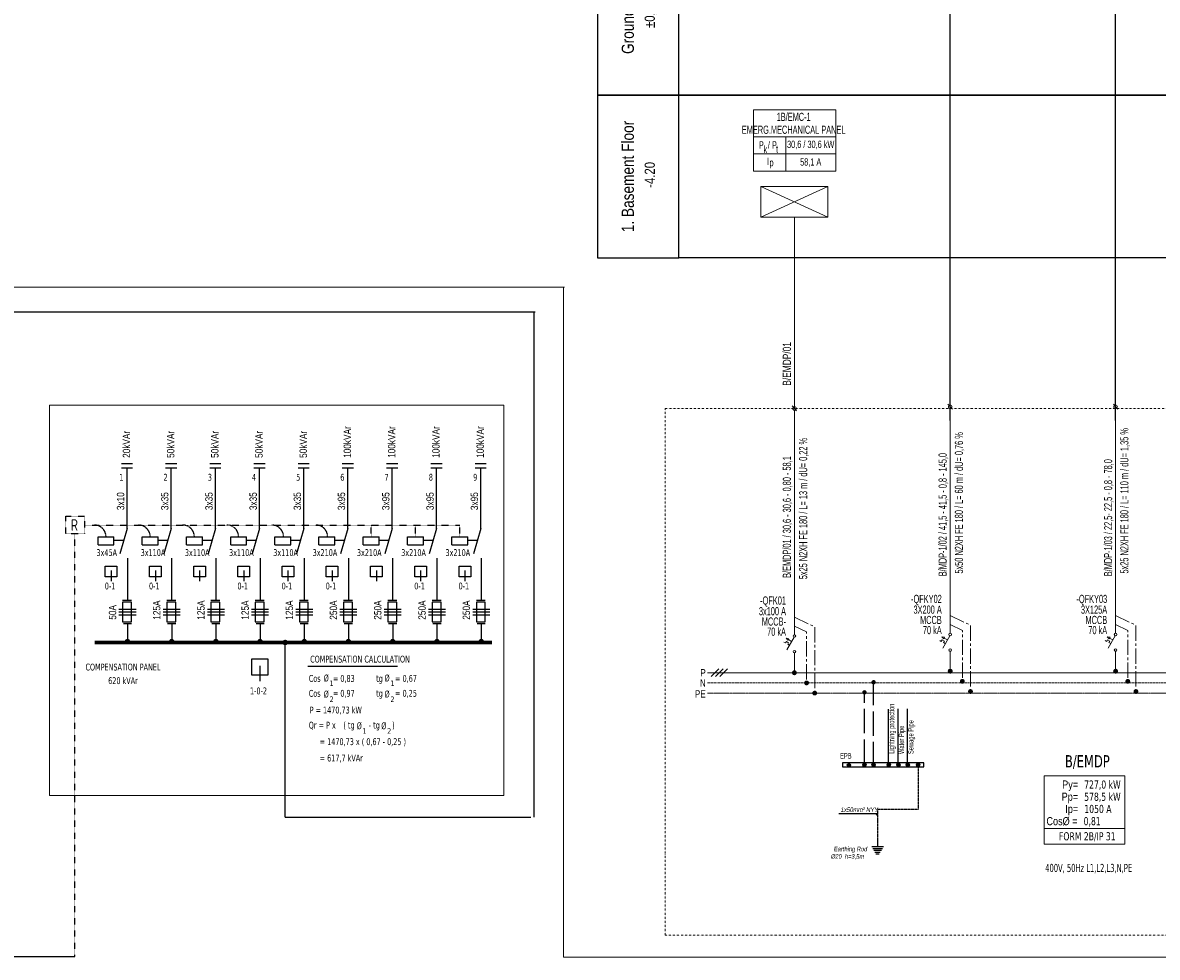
# Model space of a CAD drawing. Header units: millimetres. Extents: x -249865 to 125158, y -30755 to 173378.
# Tile 23 of 34: x -5017 to 22879, y 108352 to 131328. Entities that reach past the tile are written whole.
import ezdxf
from ezdxf.enums import TextEntityAlignment as Align

# ---------------------------------------------------------------- set-up
doc = ezdxf.new("R2010")
doc.units = ezdxf.units.MM
for name, pattern in [('ACAD_ISO02W100', [15, 12, -3]), ('CENTER2', [1.125, 0.75, -0.125, 0.125, -0.125]), ('CENTERX2', [4, 2.5, -0.5, 0.5, -0.5]), ('DASHDOT', [1, 0.5, -0.25, 0, -0.25]), ('DASHED2', [0.375, 0.25, -0.125]), ('HIDDEN', [9.525, 6.35, -3.175]), ('HIDDENX2', [0.75, 0.5, -0.25])]:
    doc.linetypes.add(name, pattern=pattern)
for name, color, linetype, lineweight in [('E-TP-BARA-N', 11, 'DASHED2', 13), ('E-TP-BARA-P', 6, 'Continuous', 18), ('E-TP-BARA-PE', 91, 'CENTER2', 13), ('E-TP-CIZIM', 3, 'Continuous', 13), ('E-TP-CIZIM-TEXT', 150, 'Continuous', 13), ('E-YAZI', 7, 'Continuous', 9), ('E_PANO-CERCEVE', 1, 'Continuous', 9), ('Текст', 7, 'Continuous', 25)]:
    doc.layers.add(name, color=color, linetype=linetype, lineweight=lineweight)
for name, color, linetype in [('E_PANO-CIZIM', 7, 'Continuous'), ('E_PANO_YAZI', 1, 'Continuous'), ('KDmuh-2', 10, 'Continuous'), ('KDmuh-3', 4, 'Continuous'), ('KDmuh-Yangın', 100, 'CENTERX2'), ('KDmuh-yazı1', 7, 'Continuous'), ('WINDOWS', 5, 'Continuous')]:
    doc.layers.add(name, color=color, linetype=linetype)
doc.styles.add('EM-TP-ANTET-TT', font='arial.ttf', dxfattribs={"width": 0.8, "height": 150})
doc.styles.add('EM-TP-ANTET-TT1', font='swisscl.ttf', dxfattribs={"width": 0.8})
doc.styles.add('EM-TP-YAZI-SHX', font='swisscl.ttf', dxfattribs={"width": 0.6})
doc.styles.add('KDmuhendislik-2', font='swisscl.ttf')
doc.styles.add('RomanS', font='romans.shx')
doc.styles.add('TROMANS', font='arial.ttf')
doc.styles.add('VG-BLOK-YAZI', font='tahoma.ttf', dxfattribs={"height": 1})
doc.styles.add('VG-YAZI', font='arial.ttf', dxfattribs={"width": 0.8, "height": 150})

# ---------------------------------------------------------------- blocks, each defined once
blk = doc.blocks.new('VG-PN-KAT2')
blk.add_lwpolyline([(-160, 2270), (-160, 2670), (-360, 2670), (-360, 2270)], close=True)
at = {"style": 'EM-TP-ANTET-TT', "width": 0.8, "flags": 8}
for tag, height, p in [('KAT-ADI', 30, (-261.9, 2470)), ('KAT-KOTU', 25, (-211.9, 2470))]:
    blk.add_attdef(tag, text='', height=height, rotation=90, dxfattribs=at).set_placement(p, align=Align.BOTTOM_CENTER)
blk = doc.blocks.new('TXOP')
at = {"layer": 'KDmuh-3'}
for p, q in [((10.3, 34.5), (-10.3, 34.5)), ((7.4, 39.5), (-7.4, 39.5)), ((4.5, 44.5), (-4.5, 44.5)), ((16.1, 24.5), (-16.1, 24.5)), ((13.2, 29.5), (-13.2, 29.5)), ((0, 0), (0, 24.5))]:
    blk.add_line(p, q, dxfattribs=at)
blk = doc.blocks.new('VG-PN-AP-PB')
at = {"layer": 'E-TP-CIZIM', "color": 1, "elevation": 0}
for points in [[(1497.8, 329.8), (1497.8, 497.6), (1696.6, 497.6), (1696.6, 329.8)], [(1497.8, 368.5), (1696.6, 368.5)], [(1497.8, 329.8), (1696.6, 329.8)]]:
    blk.add_lwpolyline(points, dxfattribs=at)
at = {"layer": 'E-TP-CIZIM-TEXT', "color": 1, "style": 'VG-YAZI', "width": 0.8}
for s, p in [('Ру=', (1581.3, 466.3, 0)), ('Рр=', (1581.3, 436.3, 0)), ('Ip=', (1581.6, 406.3, 0)), ('Cos%%C =', (1579.9, 376.3, 0))]:
    blk.add_text(s, height=20, dxfattribs=at).set_placement(p, align=Align.RIGHT)
at = {"layer": 'E-TP-CIZIM-TEXT', "color": 7, "style": 'VG-BLOK-YAZI', "width": 0.8, "flags": 8}
blk.add_attdef('PANO-ADI', text='', height=30, dxfattribs=at).set_placement((1604, 531.6), align=Align.MIDDLE)
at = {"layer": 'E-TP-CIZIM-TEXT', "color": 1, "style": 'VG-BLOK-YAZI', "width": 0.8, "flags": 8}
for tag, p in [('PB-KGUC', (1596.3, 466.3, 0)), ('PB-TGUC', (1596.3, 436.3, 0)), ('PB-TAKM', (1596.6, 406.3, 0)), ('PB-COSF', (1594.9, 376.3, 0))]:
    blk.add_attdef(tag, p, '', height=20, dxfattribs=at)
blk.add_attdef('PB-IP', text='', height=20, dxfattribs=at).set_placement((1604, 349.1), align=Align.MIDDLE_CENTER)
at = {"layer": 'E-TP-CIZIM-TEXT', "style": 'VG-BLOK-YAZI', "width": 0.7, "flags": 8}
blk.add_attdef('PB-BARA', text='', height=20, dxfattribs=at).set_placement((1607.3, 269.8), align=Align.MIDDLE)
blk = doc.blocks.new('VG-PN-AP-CIKIS-2')
at = {"layer": 'E-TP-BARA-N', "linetype": 'CENTER2', "ltscale": 50, "flags": 128}
blk.add_lwpolyline([(0, 1364.8), (30, 1350.3), (30, 1225)], dxfattribs=at)
at = {"layer": 'E-TP-BARA-P', "linetype": 'Continuous'}
for p, q in [((0, 1895.6), (0, 1343.5)), ((0, 1250), (0, 1298.7))]:
    blk.add_line(p, q, dxfattribs=at)
at = {"layer": 'E-TP-BARA-PE', "ltscale": 50, "flags": 128}
blk.add_lwpolyline([(0, 1387), (50, 1362.8), (50, 1200)], dxfattribs=at)
at = {"layer": 'E-TP-CIZIM', "color": 7}
for p, q in [((-0.8, 1337.2), (-18.4, 1306.7)), ((-6.7, 1327), (-14.8, 1331.5))]:
    blk.add_line(p, q, dxfattribs=at)
at = {"layer": 'E-TP-CIZIM', "color": 7, "flags": 128}
blk.add_lwpolyline([(-12, 1317.7), (-16.3, 1320.1), (-14.2, 1323.8), (-19.8, 1327), (-21.9, 1323.2), (-25.6, 1325.3)], dxfattribs=at)
blk.add_lwpolyline([(-15.8, 1329.8), (-13.7, 1333.5), (-20.4, 1334.8)], close=True, dxfattribs=at)
at = {"layer": 'E-TP-CIZIM', "color": 1, "linetype": 'Continuous', "const_width": 5.93}
blk.add_lwpolyline([(-3, 1250, 1), (3, 1250, 1)], format="xyb", close=True, dxfattribs=at)
at = {"layer": 'E-TP-CIZIM', "color": 1, "linetype": 'Continuous', "const_width": 5.93, "elevation": 0}
for points in [[(27, 1225, 1), (32.9, 1225, 1)], [(47, 1200, 1), (52.9, 1200, 1)]]:
    blk.add_lwpolyline(points, format="xyb", close=True, dxfattribs=at)
at = {"layer": 'E-TP-CIZIM', "color": 7}
for centre in [(0, 1340.3), (0, 1301.9)]:
    blk.add_circle(centre, 3.2, dxfattribs=at)
at = {"layer": 'E_PANO-CERCEVE', "linetype": 'Continuous'}
blk.add_line((-5.4, 1906.3), (5.4, 1893.7), dxfattribs=at)
blk.add_ellipse((0, 1900), major_axis=(-4.45, 0), ratio=1, start_param=5.497787, end_param=11.780972, dxfattribs=at)
at = {"style": 'EM-TP-YAZI-SHX', "width": 0.8, "flags": 13}
blk.add_attdef('GEN', text='', height=20, dxfattribs=at).set_placement((26, 1172.8), align=Align.MIDDLE)
at = {"layer": 'E-TP-CIZIM-TEXT', "style": 'EM-TP-YAZI-SHX', "width": 0.8, "flags": 12}
for tag, p in [('ACIKLAMA1', (-8.5, 1483.2)), ('BES-KABLO', (31.5, 1479.9))]:
    blk.add_attdef(tag, p, '', height=20, rotation=90, dxfattribs=at)
for tag, p in [('SGRT-NO', (-20.7, 1417.6)), ('SGRT-AMP', (-20.7, 1391.3)), ('SGRT-TIP', (-20.7, 1365.9)), ('SGRT-NOT', (-20.7, 1341))]:
    blk.add_attdef(tag, text='', height=20, dxfattribs=at).set_placement(p, align=Align.RIGHT)
blk = doc.blocks.new('VG-PN-AP-YUK-EMC')
at = {"layer": 'E-TP-CIZIM'}
for p, q in [((-82.4, 470), (82.4, 545)), ((82.4, 470), (-82.4, 545))]:
    blk.add_line(p, q, dxfattribs=at)
at = {"layer": 'E-TP-CIZIM', "linetype": 'Continuous'}
blk.add_line((0, 470), (0, 0), dxfattribs=at)
at = {"layer": 'E-TP-CIZIM', "color": 3}
blk.add_lwpolyline([(-82.4, 545), (82.4, 545), (82.4, 470), (-82.4, 470), (-82.4, 545)], dxfattribs=at)
at = {"style": 'EM-TP-YAZI-SHX', "width": 0.6, "flags": 9}
blk.add_attdef('GEN', text='', height=15, dxfattribs=at).set_placement((1.3, -55.1), align=Align.MIDDLE)
blk = doc.blocks.new('VG-PN-AP-YUK-BILGI')
at = {"layer": 'E-YAZI', "ltscale": 500}
for p, q in [((-100.8, 667.5), (101.5, 667.5)), ((-21.3, 666.6), (-21.3, 583.4)), ((-100.8, 625.5), (101.5, 625.5)), ((-100.8, 583.4), (101.5, 583.4))]:
    blk.add_line(p, q, dxfattribs=at)
blk.add_lwpolyline([(-100.8, 583.4), (-100.8, 733.8), (101.5, 733.8), (101.5, 583.4)], dxfattribs=at)
at = {"layer": 'E-TP-CIZIM-TEXT', "style": 'EM-TP-ANTET-TT1', "width": 0.8}
for s, p in [('P  / P ', (-62.7, 638.5)), ('k', (-71.3, 627.6)), ('t', (-42.7, 628.6)), ('I', (-64.8, 598.3)), ('p', (-56.2, 595.3))]:
    blk.add_text(s, height=18, dxfattribs=at).set_placement(p, align=Align.CENTER)
at = {"layer": 'E-TP-CIZIM-TEXT', "style": 'EM-TP-ANTET-TT1', "width": 0.8, "flags": 12}
for tag, height, p in [('YUK-ADI', 20, (-1.8, 717)), ('YUK-ADI1', 20, (-1.8, 685)), ('GUC', 18, (40.1, 647.9)), ('AKIM', 18, (40.1, 604.2))]:
    blk.add_attdef(tag, text='', height=height, dxfattribs=at).set_placement(p, align=Align.MIDDLE)
at = {"layer": 'E-TP-CIZIM-TEXT', "ltscale": 500, "style": 'EM-TP-YAZI-SHX', "flags": 12}
for tag, p in [('LINYENOT-1', (-8.5, 55.8)), ('LINYENOT-2', (31.5, 55.8))]:
    blk.add_attdef(tag, p, '', height=20, rotation=90, dxfattribs=at)
at = {"layer": 'E-TP-CIZIM-TEXT', "ltscale": 500, "style": 'EM-TP-YAZI-SHX', "width": 0.8, "flags": 9}
blk.add_attdef('GEN', text='', height=20, dxfattribs=at).set_placement((28.4, -26.8), align=Align.MIDDLE)

msp = doc.modelspace()

# ---------------------------------------------------------------- hatches: boundary and pattern name
at = {"layer": 'WINDOWS'}
h = msp.add_hatch(color=256, dxfattribs=at)
edge = h.paths.add_edge_path()
edge.add_arc((15297, 113073), 40.8, 0, 360)
h = msp.add_hatch(color=256, dxfattribs=at)
edge = h.paths.add_edge_path()
edge.add_arc((15677, 113082), 40.8, 0, 360)
h = msp.add_hatch(color=256, dxfattribs=at)
edge = h.paths.add_edge_path()
edge.add_arc((15903, 113082), 40.8, 0, 360)
h = msp.add_hatch(color=256, dxfattribs=at)
edge = h.paths.add_edge_path()
edge.add_arc((16275, 113082), 40.8, 0, 360)
h = msp.add_hatch(color=256, dxfattribs=at)
edge = h.paths.add_edge_path()
edge.add_arc((16513, 113086), 40.8, 0, 360)
h = msp.add_hatch(color=256, dxfattribs=at)
edge = h.paths.add_edge_path()
edge.add_arc((16744, 113086), 40.8, 0, 360)
h = msp.add_hatch(color=256, dxfattribs=at)
edge = h.paths.add_edge_path()
edge.add_arc((16999, 113082), 40.8, 0, 360)

# ---------------------------------------------------------------- linework, layer by layer
for p, q in [((17786, 121886), (17786, 145886)), ((21853, 121886), (21853, 145886)), ((17786, 121547), (17786, 145547)), ((21853, 121547), (21853, 145547)), ((-18585, 124216), (7579, 124216, 0)), ((7554, 124216, 0), (7554, 111794, 0)), ((-388, 117129, 0), (-168, 117129, 0)), ((16266, 113093, 0), (16266, 114453, 0)), ((16504, 113098, 0), (16504, 114457, 0)), ((16735, 113098, 0), (16735, 114457, 0)), ((17135, 113129, 0), (15136, 113129, 0)), ((1437, 111794, 0), (7480, 111794, 0)), ((1437, 111794, 0), (7480, 111794, 0)), ((-87035, 108371, 0), (-3733, 108371, 0))]:
    msp.add_line(p, q)
at = {"color": 7}
for points in [[(11119, 133547), (45247, 133547), (45247, 129547), (11119, 129547)], [(11119, 129547), (45247, 129547), (45247, 125547), (11119, 125547)]]:
    msp.add_lwpolyline(points, close=True, dxfattribs=at)
at = {"elevation": 0}
msp.add_lwpolyline([(15136, 113129), (15136, 113035), (17135, 113035), (17135, 113129)], dxfattribs=at)
at = {"layer": 'E-TP-BARA-N', "ltscale": 100}
msp.add_line((11816, 115097, 0), (49313, 115097, 0), dxfattribs=at)
at = {"layer": 'E-TP-BARA-P', "color": 1}
for p, q in [((-21678, 124825), (8305, 124825, 0)), ((8280, 124825, 0), (8280, 108352, 0))]:
    msp.add_line(p, q, dxfattribs=at)
at = {"layer": 'E-TP-BARA-P'}
msp.add_line((11816, 115347, 0), (49251, 115347, 0), dxfattribs=at)
at = {"layer": 'E-TP-BARA-PE', "ltscale": 50}
msp.add_line((11816, 114847), (49452, 114847, 0), dxfattribs=at)
at = {"layer": 'E-TP-CIZIM'}
for p, q in [((11911, 115253, 0), (12098, 115440, 0)), ((12017, 115253, 0), (12203, 115440, 0)), ((12122, 115253, 0), (12309, 115440, 0))]:
    msp.add_line(p, q, dxfattribs=at)
at = {"layer": 'E-TP-CIZIM', "color": 1, "linetype": 'Continuous'}
msp.add_line((27750, 108352, 0), (8280, 108352, 0), dxfattribs=at)
at = {"layer": 'E_PANO-CERCEVE', "elevation": 0}
msp.add_lwpolyline([(-4360, 121929), (6816, 121929), (6816, 112329), (-4360, 112329)], close=True, dxfattribs=at)
at = {"layer": 'E_PANO-CERCEVE', "color": 9, "linetype": 'DASHDOT', "ltscale": 100, "elevation": 0}
msp.add_lwpolyline([(10782, 121847), (46954, 121847), (46954, 108898), (10782, 108898)], close=True, dxfattribs=at)
at = {"layer": 'E_PANO-CIZIM'}
for p, q in [((-2316, 120485, 0), (-2591, 120485, 0)), ((-2316, 120374, 0), (-2591, 120374, 0)), ((-2451, 118891, 0), (-2451, 120374, 0)), ((-1230, 120485, 0), (-1505, 120485, 0)), ((-1230, 120374, 0), (-1505, 120374, 0)), ((-1365, 118891, 0), (-1365, 120374, 0)), ((-143, 120485, 0), (-418, 120485, 0)), ((-143, 120374, 0), (-418, 120374, 0)), ((-278, 118891, 0), (-278, 120374, 0)), ((944, 120485, 0), (669, 120485, 0)), ((944, 120374, 0), (669, 120374, 0)), ((809, 118891, 0), (809, 120374, 0)), ((2030, 120485, 0), (1755, 120485, 0)), ((2030, 120374, 0), (1755, 120374, 0)), ((1895, 118891, 0), (1895, 120374, 0)), ((3115, 120485, 0), (2840, 120485, 0)), ((3115, 120374, 0), (2840, 120374, 0)), ((2980, 118891, 0), (2980, 120374, 0)), ((4204, 120485, 0), (3929, 120485, 0)), ((4204, 120374, 0), (3929, 120374, 0)), ((4069, 118891, 0), (4069, 120374, 0)), ((5293, 120485, 0), (5018, 120485, 0)), ((5293, 120374, 0), (5018, 120374, 0)), ((5158, 118891, 0), (5158, 120374, 0)), ((6382, 120485, 0), (6107, 120485, 0)), ((6382, 120374, 0), (6107, 120374, 0)), ((6247, 118891, 0), (6247, 120374, 0)), ((-2451, 118891, 0), (-2631, 118272, 0)), ((-1365, 118891, 0), (-1545, 118272, 0)), ((-278, 118891, 0), (-458, 118272, 0)), ((809, 118891, 0), (629, 118272, 0)), ((1895, 118891, 0), (1715, 118272, 0)), ((2980, 118891, 0), (2800, 118272, 0)), ((4069, 118891, 0), (3889, 118272, 0)), ((5158, 118891, 0), (4978, 118272, 0)), ((6247, 118891, 0), (6067, 118272, 0)), ((-3163, 118690, 0), (-2773, 118690, 0)), ((-3163, 118495, 0), (-3163, 118690, 0)), ((-2773, 118495, 0), (-2773, 118690, 0)), ((-2538, 118598, 0), (-2769, 118598, 0)), ((-2076, 118690, 0), (-1686, 118690, 0)), ((-2076, 118495, 0), (-2076, 118690, 0)), ((-1686, 118495, 0), (-1686, 118690, 0)), ((-1452, 118598, 0), (-1682, 118598, 0)), ((-989, 118690, 0), (-600, 118690, 0)), ((-989, 118495, 0), (-989, 118690, 0)), ((-600, 118495, 0), (-600, 118690, 0)), ((-365, 118598, 0), (-595, 118598, 0)), ((97, 118690, 0), (487, 118690, 0)), ((97, 118495, 0), (97, 118690, 0)), ((487, 118495, 0), (487, 118690, 0)), ((722, 118598, 0), (491, 118598, 0)), ((1184, 118690, 0), (1574, 118690, 0)), ((1184, 118495, 0), (1184, 118690, 0)), ((1574, 118495, 0), (1574, 118690, 0)), ((1808, 118598, 0), (1578, 118598, 0)), ((2268, 118690, 0), (2658, 118690, 0)), ((2268, 118495, 0), (2268, 118690, 0)), ((2658, 118495, 0), (2658, 118690, 0)), ((2893, 118598, 0), (2662, 118598, 0)), ((3357, 118690, 0), (3747, 118690, 0)), ((3357, 118495, 0), (3357, 118690, 0)), ((3747, 118495, 0), (3747, 118690, 0)), ((3982, 118598, 0), (3751, 118598, 0)), ((4446, 118690, 0), (4836, 118690, 0)), ((4446, 118495, 0), (4446, 118690, 0)), ((4836, 118495, 0), (4836, 118690, 0)), ((5071, 118598, 0), (4841, 118598, 0)), ((5536, 118690, 0), (5925, 118690, 0)), ((5536, 118495, 0), (5536, 118690, 0)), ((5925, 118495, 0), (5925, 118690, 0)), ((6160, 118598, 0), (5930, 118598, 0)), ((-3163, 118495, 0), (-2773, 118495, 0)), ((-2076, 118495, 0), (-1686, 118495, 0)), ((-989, 118495, 0), (-600, 118495, 0)), ((97, 118495, 0), (487, 118495, 0)), ((1184, 118495, 0), (1574, 118495, 0)), ((2268, 118495, 0), (2658, 118495, 0)), ((3357, 118495, 0), (3747, 118495, 0)), ((4446, 118495, 0), (4836, 118495, 0)), ((5536, 118495, 0), (5925, 118495, 0)), ((-2441, 118167, 0), (-2441, 117127, 0)), ((-1355, 118167, 0), (-1355, 117127, 0)), ((-268, 118167, 0), (-268, 117127, 0)), ((819, 118167, 0), (819, 117127, 0)), ((1905, 118167, 0), (1905, 117127, 0)), ((2990, 118167, 0), (2990, 117127, 0)), ((4079, 118167, 0), (4079, 117127, 0)), ((5168, 118167, 0), (5168, 117127, 0)), ((6257, 118167, 0), (6257, 117127, 0)), ((-2842, 117861, 0), (-2842, 117599, 0)), ((-1755, 117861, 0), (-1755, 117599, 0)), ((-668, 117861, 0), (-668, 117599, 0)), ((418, 117861, 0), (418, 117599, 0)), ((1505, 117861, 0), (1505, 117599, 0)), ((2589, 117861, 0), (2589, 117599, 0)), ((3678, 117861, 0), (3678, 117599, 0)), ((4767, 117861, 0), (4767, 117599, 0)), ((5857, 117861, 0), (5857, 117599, 0)), ((-2649, 116910, 0), (-2230, 116910, 0)), ((-2561, 117129, 0), (-2341, 117129, 0)), ((-1563, 116910, 0), (-1143, 116910, 0)), ((-1475, 117129, 0), (-1254, 117129, 0)), ((-476, 116910, 0), (-56, 116910, 0)), ((611, 116910, 0), (1030, 116910, 0)), ((699, 117129, 0), (919, 117129, 0)), ((1697, 116910, 0), (2117, 116910, 0)), ((1785, 117129, 0), (2006, 117129, 0)), ((2782, 116910, 0), (3201, 116910, 0)), ((2869, 117129, 0), (3090, 117129, 0)), ((3871, 116910, 0), (4290, 116910, 0)), ((3959, 117129, 0), (4179, 117129, 0)), ((4960, 116910, 0), (5380, 116910, 0)), ((5048, 117129, 0), (5268, 117129, 0)), ((6049, 116910, 0), (6469, 116910, 0)), ((6137, 117129, 0), (6357, 117129, 0)), ((-2649, 116841, 0), (-2230, 116841, 0)), ((-2649, 116773, 0), (-2230, 116773, 0)), ((-1563, 116841, 0), (-1143, 116841, 0)), ((-1563, 116773, 0), (-1143, 116773, 0)), ((-476, 116841, 0), (-56, 116841, 0)), ((-476, 116773, 0), (-56, 116773, 0)), ((611, 116841, 0), (1030, 116841, 0)), ((611, 116773, 0), (1030, 116773, 0)), ((1697, 116841, 0), (2117, 116841, 0)), ((1697, 116773, 0), (2117, 116773, 0)), ((2782, 116841, 0), (3201, 116841, 0)), ((2782, 116773, 0), (3201, 116773, 0)), ((3871, 116841, 0), (4290, 116841, 0)), ((3871, 116773, 0), (4290, 116773, 0)), ((4960, 116841, 0), (5380, 116841, 0)), ((4960, 116773, 0), (5380, 116773, 0)), ((6049, 116841, 0), (6469, 116841, 0)), ((6049, 116773, 0), (6469, 116773, 0)), ((-2540, 116554, 0), (-2341, 116554, 0)), ((-2440, 116554, 0), (-2440, 116113, 0)), ((-1453, 116554, 0), (-1254, 116554, 0)), ((-1354, 116554, 0), (-1354, 116113, 0)), ((-367, 116554, 0), (-168, 116554, 0)), ((-267, 116554, 0), (-267, 116113, 0)), ((720, 116554, 0), (919, 116554, 0)), ((820, 116554, 0), (820, 116113, 0)), ((1807, 116554, 0), (2006, 116554, 0)), ((1906, 116554, 0), (1906, 116113, 0)), ((2891, 116554, 0), (3090, 116554, 0)), ((2991, 116554, 0), (2991, 116113, 0)), ((3980, 116554, 0), (4179, 116554, 0)), ((4080, 116554, 0), (4080, 116113, 0)), ((5069, 116554, 0), (5268, 116554, 0)), ((5169, 116554, 0), (5169, 116113, 0)), ((6158, 116554, 0), (6357, 116554, 0)), ((6258, 116554, 0), (6258, 116113, 0)), ((1437, 111794, 0), (1437, 116091, 0)), ((812, 115521, 0), (812, 115143, 0))]:
    msp.add_line(p, q, dxfattribs=at)
at = {"layer": 'E_PANO-CIZIM', "linetype": 'HIDDENX2', "ltscale": 0.001}
for p, q in [((-3498, 118979, 0), (5730, 118979, 0)), ((3552, 118690, 0), (3552, 118979, 0)), ((4641, 118690, 0), (4641, 118979, 0)), ((5730, 118690, 0), (5730, 118979, 0)), ((-3733, 108371, 0), (-3733, 118764, 0))]:
    msp.add_line(p, q, dxfattribs=at)
at = {"layer": 'E_PANO-CIZIM', "linetype": 'HIDDENX2', "ltscale": 0.001, "elevation": 0}
msp.add_lwpolyline([(-3498, 118764), (-3955, 118764), (-3955, 119194), (-3498, 119194)], close=True, dxfattribs=at)
at = {"layer": 'E_PANO-CIZIM', "elevation": 0}
for points in [[(-2699, 117702), (-2985, 117702), (-2985, 117971), (-2699, 117971)], [(-1612, 117702), (-1898, 117702), (-1898, 117971), (-1612, 117971)], [(-525, 117702), (-811, 117702), (-811, 117971), (-525, 117971)], [(561, 117702), (275, 117702), (275, 117971), (561, 117971)], [(1648, 117702), (1362, 117702), (1362, 117971), (1648, 117971)], [(2732, 117702), (2446, 117702), (2446, 117971), (2732, 117971)], [(3821, 117702), (3535, 117702), (3535, 117971), (3821, 117971)], [(4910, 117702), (4624, 117702), (4624, 117971), (4910, 117971)], [(6000, 117702), (5714, 117702), (5714, 117971), (6000, 117971)], [(-2341, 117085), (-2561, 117085), (-2561, 116598), (-2341, 116598)], [(-1254, 117085), (-1475, 117085), (-1475, 116598), (-1254, 116598)], [(-168, 117085), (-388, 117085), (-388, 116598), (-168, 116598)], [(919, 117085), (699, 117085), (699, 116598), (919, 116598)], [(2006, 117085), (1785, 117085), (1785, 116598), (2006, 116598)], [(3090, 117085), (2869, 117085), (2869, 116598), (3090, 116598)], [(4179, 117085), (3959, 117085), (3959, 116598), (4179, 116598)], [(5268, 117085), (5048, 117085), (5048, 116598), (5268, 116598)], [(6357, 117085), (6137, 117085), (6137, 116598), (6357, 116598)], [(606, 115292), (1018, 115292), (1018, 115679), (606, 115679)]]:
    msp.add_lwpolyline(points, close=True, dxfattribs=at)
at = {"layer": 'E_PANO-CIZIM', "ltscale": 500, "const_width": 84.2, "elevation": 0}
msp.add_lwpolyline([(6525, 116091), (-3244, 116091)], dxfattribs=at)
at = {"layer": 'E_PANO-CIZIM', "color": 1, "linetype": 'Continuous', "const_width": 67.3, "elevation": 0}
for points in [[(-2474, 116113, 1), (-2407, 116113, 1)], [(-1387, 116113, 1), (-1320, 116113, 1)], [(-301, 116113, 1), (-233, 116113, 1)], [(786, 116113, 1), (853, 116113, 1)], [(1404, 116091, 1), (1471, 116091, 1)], [(1873, 116113, 1), (1940, 116113, 1)], [(2957, 116113, 1), (3024, 116113, 1)], [(4046, 116113, 1), (4113, 116113, 1)], [(5135, 116113, 1), (5202, 116113, 1)], [(6224, 116113, 1), (6292, 116113, 1)]]:
    msp.add_lwpolyline(points, format="xyb", close=True, dxfattribs=at)
at = {"layer": 'E_PANO-CIZIM', "linetype": 'Continuous', "const_width": 53.4, "elevation": 0}
for points in [[(15929, 115114, -1), (15876, 115114, -1)], [(15704, 114866, -1), (15651, 114866, -1)]]:
    msp.add_lwpolyline(points, format="xyb", close=True, dxfattribs=at)
at = {"layer": 'E_PANO-CIZIM', "linetype": 'HIDDEN', "ltscale": 0.5}
for centre in [(-3257, 118690, 0), (-2171, 118690, 0), (-1084, 118690, 0), (3, 118690, 0), (1107, 118690, 0), (2192, 118690, 0)]:
    msp.add_arc(centre, 289, 0, 90, dxfattribs=at)
at = {"layer": 'E_PANO_YAZI'}
msp.add_line((1997, 115512, 0), (4200, 115512, 0), dxfattribs=at)
at = {"layer": 'KDmuh-2', "linetype": 'DASHDOT', "elevation": 0}
msp.add_lwpolyline([(16999, 113082), (16999, 111983), (16001, 111983), (16001, 111294)], dxfattribs=at)
at = {"layer": 'KDmuh-yazı1', "elevation": 0}
msp.add_lwpolyline([(15969, 111843), (16001, 111875), (15051, 111875)], dxfattribs=at)
at = {"layer": 'WINDOWS'}
for centre in [(15297, 113073, 0), (15677, 113082, 0), (15903, 113082, 0), (16275, 113082, 0), (16513, 113086, 0), (16744, 113086, 0), (16999, 113082, 0)]:
    msp.add_circle(centre, 40.8, dxfattribs=at)
at = {"layer": 'Текст', "linetype": 'ACAD_ISO02W100', "ltscale": 50}
for p, q in [((15903, 113048, 0), (15903, 115122, 0)), ((15677, 113108, 0), (15677, 114870, 0))]:
    msp.add_line(p, q, dxfattribs=at)
at = {"layer": 'Текст', "const_width": 11.8, "elevation": 0}
for points in [[(15909, 115114, -1), (15897, 115114, -1)], [(15683, 114866, -1), (15671, 114866, -1)]]:
    msp.add_lwpolyline(points, format="xyb", close=True, dxfattribs=at)

# ---------------------------------------------------------------- block references
for name, p, xscale, yscale, zscale, values in [('VG-PN-KAT2', (12719, 106847), 10, 10, 10, {'KAT-ADI': 'Ground Floor', 'KAT-KOTU': '±0,00'}), ('VG-PN-KAT2', (12719, 102847), 10, 10, 10, {'KAT-ADI': '1. Basement Floor', 'KAT-KOTU': ' -4.20'}), ('VG-PN-AP-CIKIS-2', (13956, 102847), 10.00000000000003, 10.00000000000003, 10.00000000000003, {'ACIKLAMA1': 'B/EMDP/01 / 30,6 - 30,6 - 0,80 - 58,1', 'BES-KABLO': '5x25 N2XH FE 180 / L= 13 m / dU= 0,22 %', 'SGRT-AMP': '3x100 A', 'SGRT-TIP': 'MCCB-', 'SGRT-NOT': '70 kA', 'SGRT-NO': '-QFK01'}), ('VG-PN-AP-CIKIS-2', (17786, 102886), 10, 10, 10, {'ACIKLAMA1': 'B/MDP-1/02 / 41,5 - 41,5 - 0,8 - 145,0', 'BES-KABLO': '  5x50 N2XH FE 180 / L= 60 m / dU= 0,76 %', 'SGRT-AMP': '3X200 A', 'SGRT-TIP': 'MCCB', 'SGRT-NOT': '70 kA', 'SGRT-NO': '-QFKY02'}), ('VG-PN-AP-CIKIS-2', (21853, 102886), 10, 10, 10, {'ACIKLAMA1': 'B/MDP-1/03 / 22,5- 22,5 - 0,8 - 78,0', 'BES-KABLO': '  5x25 N2XH FE 180 / L= 110 m / dU= 1,35 %', 'SGRT-AMP': ' 3X125A', 'SGRT-TIP': 'MCCB', 'SGRT-NOT': '70 kA', 'SGRT-NO': '-QFKY03'}), ('VG-PN-AP-PB', (5118, 107836, 0), 10.00000000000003, 10.00000000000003, 10.00000000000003, {'PANO-ADI': 'B/EMDP', 'PB-KGUC': '727,0 kW', 'PB-TGUC': '578,5 kW', 'PB-TAKM': '1050 A', 'PB-COSF': '0,81', 'PB-IP': 'FORM 2B/IP 31', 'PB-BARA': '400V, 50Hz L1,L2,L3,N,PE'})]:
    msp.add_blockref(name, p, dxfattribs=dict(xscale=xscale, yscale=yscale, zscale=zscale)).add_auto_attribs(values)
ref = msp.add_blockref('VG-PN-AP-YUK-BILGI', (13956, 121847), dxfattribs=dict(xscale=10.00000000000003, yscale=10.00000000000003, zscale=10.00000000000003))
ref.add_attrib('LINYENOT-1', 'B/EMDP/01', (13871, 122405), dxfattribs={"layer": 'E-TP-CIZIM-TEXT', "ltscale": 500, "height": 200, "rotation": 90, "style": 'EM-TP-YAZI-SHX', "flags": 12})
ref.add_attrib('YUK-ADI', '1B/EMC-1', dxfattribs={"layer": 'E-TP-CIZIM-TEXT', "height": 200, "style": 'EM-TP-ANTET-TT1', "width": 0.8, "flags": 12}).set_placement((13938, 129017), align=Align.MIDDLE)
ref.add_attrib('YUK-ADI1', 'EMERG.MECHANICAL PANEL', dxfattribs={"layer": 'E-TP-CIZIM-TEXT', "height": 200, "style": 'EM-TP-ANTET-TT1', "width": 0.8, "flags": 12}).set_placement((13938, 128697), align=Align.MIDDLE)
ref.add_attrib('GUC', '30,6 / 30,6 kW', dxfattribs={"layer": 'E-TP-CIZIM-TEXT', "height": 180, "style": 'EM-TP-ANTET-TT1', "width": 0.8, "flags": 12}).set_placement((14357, 128326), align=Align.MIDDLE)
ref.add_attrib('AKIM', '58,1 A', dxfattribs={"layer": 'E-TP-CIZIM-TEXT', "height": 180, "style": 'EM-TP-ANTET-TT1', "width": 0.8, "flags": 12}).set_placement((14357, 127889), align=Align.MIDDLE)
at = {"xscale": 10.00000000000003, "yscale": 10.00000000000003, "zscale": 10.00000000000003}
msp.add_blockref('VG-PN-AP-YUK-EMC', (13956, 121847), dxfattribs=at)
at = {"layer": 'KDmuh-Yangın', "xscale": 9, "yscale": 9, "zscale": 9, "rotation": 180}
msp.add_blockref('TXOP', (16001, 111294, 0), dxfattribs=at)

# ---------------------------------------------------------------- texts
at = {"layer": 'E-TP-CIZIM-TEXT', "color": 1, "style": 'EM-TP-ANTET-TT', "width": 0.8}
for s, p in [('P', (11777, 115347, 0)), ('N', (11777, 115097, 0)), ('PE', (11777, 114827, 0))]:
    msp.add_text(s, height=180, dxfattribs=at).set_placement(p, align=Align.MIDDLE_RIGHT)
at = {"layer": 'E_PANO-CIZIM', "linetype": 'HIDDENX2', "ltscale": 0.001, "style": 'RomanS', "width": 0.7}
msp.add_text('R', height=286, dxfattribs=at).set_placement((-3831, 118836, 0))
at = {"layer": 'E_PANO_YAZI', "ltscale": 500, "style": 'VG-YAZI', "width": 0.8}
for s, p in [('100kVAr', (3056, 120629, 0)), ('100kVAr', (4145, 120629, 0)), ('100kVAr', (5234, 120629, 0)), ('100kVAr', (6323, 120629, 0)), ('20kVAr', (-2375, 120629, 0)), ('50kVAr', (-1288, 120629, 0)), ('50kVAr', (-202, 120629, 0)), ('50kVAr', (885, 120629, 0)), ('50kVAr', (1972, 120629, 0)), ('3x10', (-2520, 119345, 0)), ('3x35', (-1434, 119345, 0)), ('3x35', (-347, 119345, 0)), ('3x35', (740, 119345, 0)), ('3x35', (1826, 119345, 0)), ('3x95', (2910, 119345, 0)), ('3x95', (4000, 119345, 0)), ('3x95', (5089, 119345, 0)), ('3x95', (6178, 119345, 0)), ('50A', (-2717, 116651, 0)), ('125A', (-1631, 116651, 0)), ('125A', (-544, 116651, 0)), ('125A', (543, 116651, 0)), ('125A', (1629, 116651, 0)), ('250A', (2714, 116651, 0)), ('250A', (3803, 116651, 0)), ('250A', (4892, 116651, 0)), ('250A', (5981, 116651, 0))]:
    msp.add_text(s, height=181.6, rotation=90, dxfattribs=at).set_placement(p)
at = {"layer": 'E_PANO_YAZI', "style": 'VG-BLOK-YAZI', "width": 0.8}
for s, height, p in [('1', 168, (-2640, 120069, 0)), ('2', 168, (-1553, 120069, 0)), ('3', 168, (-466, 120069, 0)), ('4', 168, (620, 120069, 0)), ('5', 168, (1707, 120069, 0)), ('6', 168, (2791, 120069, 0)), ('7', 168, (3880, 120069, 0)), ('8', 168, (4969, 120069, 0)), ('9', 168, (6058, 120069, 0)), ('3x45A', 168, (-3203, 118217, 0)), ('3x110A', 168, (-2116, 118217, 0)), ('3x110A', 168, (-1029, 118217, 0)), ('3x110A', 168, (57, 118217, 0)), ('3x110A', 168, (1144, 118217, 0)), ('3x210A', 168, (2112, 118217, 0)), ('3x210A', 168, (3201, 118217, 0)), ('3x210A', 168, (4290, 118217, 0)), ('3x210A', 168, (5379, 118217, 0)), ('0-1', 168, (-2998, 117396, 0)), ('0-1', 168, (-1911, 117396, 0)), ('0-1', 168, (262, 117396, 0)), ('0-1', 168, (1349, 117396, 0)), ('0-1', 168, (2433, 117396, 0)), ('0-1', 168, (4611, 117396, 0)), ('0-1', 168, (5700, 117396, 0)), ('COMPENSATION CALCULATION', 168, (2051, 115598, 0)), ('Cos      = 0,83 ', 168, (2017, 115123, 0)), ('Ø', 168, (2384, 115134, 0)), ('tg      = 0,67', 168, (3674, 115123, 0)), ('Ø', 168, (3880, 115134, 0)), ('1-0-2', 168, (572, 114817, 0)), ('1', 136, (2528, 115020, 0)), ('1', 136, (4024, 115020, 0)), ('Cos      = 0,97', 168, (2017, 114757, 0)), ('Ø', 168, (2384, 114740, 0)), ('2', 136, (2528, 114627, 0)), ('tg      = 0,25', 168, (3674, 114757, 0)), ('Ø', 168, (3880, 114740, 0)), ('2', 136, (4024, 114627, 0)), ('P = 1470,73 kW', 168, (2038, 114346, 0)), ('Qr = P x                             ', 168, (2017, 113975, 0)), ('( tg      ', 168, (2868, 113975, 0)), ('Ø', 168, (3196, 113959, 0)), ('- tg      ) ', 168, (3493, 113975, 0)), ('Ø', 168, (3800, 113959, 0)), ('1', 136, (3340, 113846, 0)), ('2', 136, (3944, 113846, 0)), ('= 1470,73 x ( 0,67 - 0,25 )', 168, (2286, 113569, 0)), ('= 617,7 kVAr ', 168, (2286, 113167, 0))]:
    msp.add_text(s, height=height, dxfattribs=at).set_placement(p)
for s, p in [('COMPENSATION PANEL', (-2551, 115403, 0)), ('620 kVAr', (-2551, 115069, 0))]:
    msp.add_text(s, height=168, dxfattribs=at).set_placement(p, align=Align.CENTER)
at = {"layer": 'KDmuh-yazı1', "style": 'KDmuhendislik-2', "oblique": 8}
for s, p in [('1x50mm² NYY', (15093, 111924, 0)), ('Earthing Rod', (14922, 110958, 0)), ('Ø20  h=3,5m', (14849, 110775, 0))]:
    msp.add_text(s, height=112.5, dxfattribs=at).set_placement(p)
at = {"layer": 'Текст', "style": 'TROMANS', "width": 0.6}
for s, p in [('Lightning protection', (16413, 113355, 0)), ('Water Pipe', (16654, 113349, 0)), ('Sewage Pipe', (16885, 113349, 0))]:
    msp.add_text(s, height=135, rotation=90, dxfattribs=at).set_placement(p)
msp.add_text('EPB', height=135, dxfattribs=at).set_placement((15080, 113237, 0))

doc.saveas('drawing.dxf')
